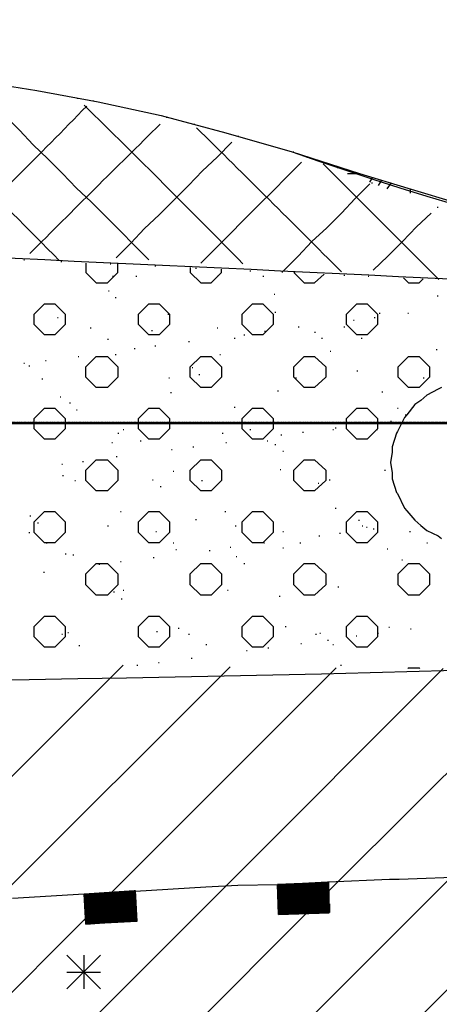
# Model space of a CAD drawing. Header units: millimetres. Extents: x -93479 to 1057970, y -66333 to 172656.
# Tile 131 of 145: x 223307 to 225367, y 47127 to 51960. Entities that reach past the tile are written whole.
import ezdxf

# ---------------------------------------------------------------- set-up
doc = ezdxf.new("R2010")
doc.units = ezdxf.units.MM
doc.linetypes.add('01 Штриховая _4 мм_', pattern=[6, 3.5, -2.5])
doc.layers.add('PDF _Геометрия', color=7, linetype='Continuous')
doc.layers.add('РАЗМЕРЫ', color=7, linetype='Continuous', lineweight=9)

# ---------------------------------------------------------------- blocks, each defined once
blk = doc.blocks.new('геология3')
at = {"layer": 'PDF _Геометрия', "color": 7, "lineweight": 25}
for points in [[(63.3094, -9.7348), (63.9661, -9.7665), (64.6844, -9.8032), (64.7861, -9.8098), (64.8944, -9.8215), (65.0078, -9.8398), (65.1261, -9.8615), (65.2478, -9.8882), (65.3728, -9.9215), (65.5011, -9.9582), (65.6311, -9.9998), (65.7244, -10.0282), (65.8228, -10.0582)], [(65.2244, -10.1665), (65.1961, -10.1382), (65.1694, -10.1115), (65.1411, -10.0832), (65.1128, -10.0548), (65.0844, -10.0282), (65.0578, -9.9998), (65.0294, -9.9715), (65.0011, -9.9448), (64.9744, -9.9165), (64.9461, -9.8882), (64.9178, -9.8598), (64.8911, -9.8332)], [(65.0861, -9.8548), (65.0878, -9.8548)], [(65.1161, -9.8598), (65.1178, -9.8598)], [(65.2578, -9.8915), (65.2594, -9.8915)], [(65.3111, -9.9048), (65.3128, -9.9048)], [(65.1611, -10.1632), (65.1894, -10.1348), (65.2161, -10.1065), (65.2444, -10.0798), (65.2728, -10.0515), (65.3011, -10.0232), (65.3278, -9.9948), (65.3561, -9.9682), (65.3844, -9.9398)], [(65.3961, -9.9282), (65.3978, -9.9282)], [(65.5028, -9.9582), (65.5044, -9.9582)], [(65.3244, -10.1732), (65.3528, -10.1448), (65.3794, -10.1182), (65.4078, -10.0898), (65.4361, -10.0615), (65.4644, -10.0332), (65.4911, -10.0065), (65.5194, -9.9782)], [(65.5294, -9.9682), (65.5311, -9.9682)], [(65.7844, -10.2048), (65.7561, -10.1765), (65.7278, -10.1482), (65.7011, -10.1215), (65.6728, -10.0932), (65.6444, -10.0648), (65.6161, -10.0365), (65.5894, -10.0098), (65.5611, -9.9815)], [(65.5878, -9.9882), (65.5944, -9.9882)], [(65.6078, -9.9998), (65.6278, -9.9998)], [(65.6128, -10.0015), (65.6128, -9.9998)], [(65.4844, -10.1882), (65.5128, -10.1598), (65.5394, -10.1315), (65.5678, -10.1048), (65.5961, -10.0765), (65.6228, -10.0482), (65.6511, -10.0198)], [(65.6511, -10.0165), (65.6561, -10.0082)], [(65.6544, -10.0182), (65.6561, -10.0182)], [(65.6678, -10.0232), (65.6744, -10.0132)], [(65.6844, -10.0298), (65.6928, -10.0182)], [(65.7294, -10.0382), (65.7294, -10.0298)], [(65.6578, -10.1865), (65.6861, -10.1598), (65.7144, -10.1315), (65.7411, -10.1032), (65.7694, -10.0765)], [(65.7811, -10.0648), (65.7828, -10.0648)], [(64.9828, -10.1665), (64.9844, -10.1665)], [(65.0544, -10.1698), (65.0561, -10.1698)], [(65.1028, -10.1732), (65.1028, -10.1915), (65.1228, -10.2115), (65.1444, -10.2115), (65.1644, -10.1915), (65.1644, -10.1748)], [(65.1494, -10.1748), (65.1511, -10.1748)], [(65.2361, -10.1782), (65.2378, -10.1782)], [(65.3044, -10.1815), (65.3044, -10.1915), (65.3244, -10.2115), (65.3444, -10.2115), (65.3644, -10.1915), (65.3644, -10.1848)], [(65.3144, -10.1832), (65.3161, -10.1832)], [(65.4194, -10.1882), (65.4211, -10.1882)], [(65.4811, -10.1898), (65.4828, -10.1898)], [(65.5061, -10.1915), (65.5044, -10.1915), (65.5244, -10.2115), (65.5444, -10.2115), (65.5628, -10.1948)], [(65.1544, -10.1982), (65.1561, -10.1982)], [(65.1994, -10.1982), (65.2011, -10.1982)], [(65.3561, -10.1982), (65.3578, -10.1982)], [(65.4444, -10.1982), (65.4461, -10.1982)], [(65.6011, -10.1965), (65.6028, -10.1965)], [(65.6478, -10.1982), (65.6494, -10.1982)], [(65.7161, -10.2015), (65.7261, -10.2115), (65.7461, -10.2115), (65.7544, -10.2032)], [(65.1461, -10.2265), (65.1478, -10.2265)], [(65.1594, -10.2398), (65.1611, -10.2398)], [(65.4661, -10.2332), (65.4678, -10.2332)], [(65.7811, -10.2365), (65.7828, -10.2365)], [(65.4678, -10.2682), (65.4694, -10.2682)], [(65.6694, -10.2698), (65.6711, -10.2698)], [(65.7244, -10.2698), (65.7261, -10.2698)], [(65.0478, -10.2782), (65.0494, -10.2782)], [(65.2611, -10.2715), (65.2628, -10.2715)], [(65.6194, -10.2832), (65.6211, -10.2832)], [(65.6594, -10.2782), (65.6611, -10.2782)], [(65.1111, -10.2982), (65.1128, -10.2982)], [(65.2294, -10.3032), (65.2311, -10.3032)], [(65.3561, -10.2982), (65.3578, -10.2982)], [(65.4478, -10.3048), (65.4494, -10.3048)], [(65.5128, -10.2965), (65.5144, -10.2965)], [(65.5444, -10.3065), (65.5461, -10.3065)], [(65.6011, -10.2965), (65.6028, -10.2965)], [(65.1444, -10.3198), (65.1461, -10.3198)], [(65.3011, -10.3248), (65.3028, -10.3248)], [(65.3894, -10.3182), (65.3911, -10.3182)], [(65.4078, -10.3115), (65.4094, -10.3115)], [(65.5578, -10.3182), (65.5594, -10.3182)], [(65.6344, -10.3182), (65.6361, -10.3182)], [(65.1961, -10.3382), (65.1978, -10.3382)], [(65.2361, -10.3332), (65.2378, -10.3332)], [(65.5744, -10.3432), (65.5761, -10.3432)], [(65.7794, -10.3398), (65.7811, -10.3398)], [(65.0244, -10.3615), (65.0261, -10.3615)], [(65.0878, -10.3532), (65.0894, -10.3532)], [(65.1594, -10.3498), (65.1611, -10.3498)], [(65.3611, -10.3498), (65.3628, -10.3498)], [(64.9828, -10.3665), (64.9844, -10.3665)], [(64.9928, -10.3715), (64.9944, -10.3715)], [(65.3078, -10.3748), (65.3094, -10.3748)], [(65.6261, -10.3815), (65.6278, -10.3815)], [(65.0178, -10.3965), (65.0194, -10.3965)], [(65.2628, -10.3948), (65.2644, -10.3948)], [(65.3211, -10.3882), (65.3228, -10.3882)], [(65.5078, -10.3948), (65.5094, -10.3948)], [(65.7894, -10.4132), (65.7828, -10.4165), (65.7611, -10.4282), (65.7494, -10.4382), (65.7378, -10.4465), (65.7228, -10.4665), (65.7178, -10.4715), (65.7044, -10.4982), (65.7028, -10.5015), (65.6944, -10.5282), (65.6944, -10.5382), (65.6911, -10.5582), (65.6944, -10.5782), (65.6944, -10.5898), (65.7028, -10.6165), (65.7044, -10.6182), (65.7178, -10.6465), (65.7228, -10.6515), (65.7378, -10.6698), (65.7494, -10.6798), (65.7611, -10.6898), (65.7828, -10.6998), (65.7894, -10.7048)], [(65.7544, -10.3948), (65.7561, -10.3948)], [(65.4728, -10.4198), (65.4744, -10.4198)], [(65.6744, -10.4215), (65.6761, -10.4215)], [(65.0528, -10.4315), (65.0544, -10.4315)], [(65.2661, -10.4232), (65.2678, -10.4232)], [(65.0711, -10.4432), (65.0728, -10.4432)], [(65.0844, -10.4565), (65.0861, -10.4565)], [(65.3894, -10.4515), (65.3911, -10.4515)], [(65.7044, -10.4532), (65.7061, -10.4532)], [(65.6911, -10.4782), (65.6928, -10.4782)], [(65.7194, -10.4665), (65.7211, -10.4665)], [(65.1744, -10.4948), (65.1761, -10.4948)], [(65.4194, -10.4948), (65.4211, -10.4948)], [(65.5794, -10.4948), (65.5811, -10.4948)], [(65.5844, -10.4915), (65.5861, -10.4915)], [(65.6644, -10.4948), (65.6661, -10.4948)], [(65.1644, -10.5015), (65.1661, -10.5015)], [(65.2078, -10.5165), (65.2094, -10.5165)], [(65.3661, -10.5015), (65.3678, -10.5015)], [(65.4528, -10.5165), (65.4544, -10.5165)], [(65.4794, -10.5048), (65.4811, -10.5048)], [(65.5211, -10.4998), (65.5228, -10.4998)], [(65.6978, -10.5148), (65.6994, -10.5148)], [(65.1528, -10.5198), (65.1544, -10.5198)], [(65.2678, -10.5332), (65.2694, -10.5332)], [(65.3094, -10.5282), (65.3111, -10.5282)], [(65.3728, -10.5198), (65.3744, -10.5198)], [(65.4678, -10.5232), (65.4694, -10.5232)], [(65.4828, -10.5365), (65.4844, -10.5365)], [(65.1611, -10.5465), (65.1628, -10.5465)], [(65.0561, -10.5615), (65.0578, -10.5615)], [(65.0961, -10.5565), (65.0978, -10.5565)], [(65.4778, -10.5715), (65.4794, -10.5715)], [(65.6794, -10.5732), (65.6811, -10.5732)], [(65.0578, -10.5832), (65.0594, -10.5832)], [(65.0811, -10.5932), (65.0828, -10.5932)], [(65.2311, -10.5915), (65.2328, -10.5915)], [(65.2711, -10.5748), (65.2728, -10.5748)], [(65.3261, -10.5932), (65.3278, -10.5932)], [(65.5728, -10.5915), (65.5744, -10.5915)], [(65.2461, -10.6048), (65.2478, -10.6048)], [(65.5511, -10.5982), (65.5528, -10.5982)], [(65.5844, -10.6465), (65.5861, -10.6465)], [(64.9944, -10.6615), (64.9961, -10.6615)], [(65.1694, -10.6532), (65.1711, -10.6532)], [(65.3144, -10.6682), (65.3161, -10.6682)], [(65.3711, -10.6532), (65.3728, -10.6532)], [(65.0094, -10.6748), (65.0111, -10.6748)], [(65.1444, -10.6808), (65.1461, -10.6808)], [(65.3911, -10.6808), (65.3928, -10.6808)], [(65.6294, -10.6698), (65.6311, -10.6698)], [(65.6361, -10.6808), (65.6378, -10.6808)], [(65.6444, -10.6832), (65.6461, -10.6832)], [(65.6578, -10.6865), (65.6594, -10.6865)], [(64.9928, -10.6932), (64.9944, -10.6932)], [(65.2378, -10.6915), (65.2394, -10.6915)], [(65.4828, -10.6915), (65.4844, -10.6915)], [(65.5528, -10.6998), (65.5544, -10.6998)], [(65.5928, -10.6948), (65.5944, -10.6948)], [(65.7278, -10.6915), (65.7294, -10.6915)], [(65.0261, -10.7132), (65.0278, -10.7132)], [(65.2711, -10.7132), (65.2728, -10.7132)], [(65.2761, -10.7265), (65.2778, -10.7265)], [(65.3811, -10.7215), (65.3828, -10.7215)], [(65.4461, -10.7132), (65.4478, -10.7132)], [(65.4828, -10.7232), (65.4844, -10.7232)], [(65.5161, -10.7132), (65.5178, -10.7132)], [(65.6844, -10.7248), (65.6861, -10.7248)], [(65.7611, -10.7132), (65.7628, -10.7132)], [(65.0628, -10.7348), (65.0644, -10.7348)], [(65.0778, -10.7365), (65.0794, -10.7365)], [(65.2328, -10.7415), (65.2344, -10.7415)], [(65.3411, -10.7282), (65.3428, -10.7282)], [(65.3928, -10.7398), (65.3944, -10.7398)], [(65.1278, -10.7548), (65.1294, -10.7548)], [(65.1694, -10.7498), (65.1711, -10.7498)], [(65.4078, -10.7532), (65.4094, -10.7532)], [(65.7128, -10.7465), (65.7144, -10.7465)], [(65.0211, -10.7698), (65.0228, -10.7698)], [(65.5894, -10.7982), (65.5911, -10.7982)], [(65.1561, -10.8082), (65.1578, -10.8082)], [(65.1711, -10.8215), (65.1728, -10.8215)], [(65.1744, -10.8048), (65.1761, -10.8048)], [(65.3761, -10.8048), (65.3778, -10.8048)], [(65.4761, -10.8165), (65.4778, -10.8165)], [(65.2811, -10.8782), (65.2828, -10.8782)], [(65.4878, -10.8748), (65.4894, -10.8748)], [(65.6878, -10.8765), (65.6894, -10.8765)], [(65.0561, -10.8898), (65.0578, -10.8898)], [(65.0678, -10.8865), (65.0694, -10.8865)], [(65.2394, -10.8848), (65.2411, -10.8848)], [(65.3011, -10.8898), (65.3028, -10.8898)], [(65.5461, -10.8898), (65.5478, -10.8898)], [(65.5544, -10.8882), (65.5561, -10.8882)], [(65.6244, -10.8932), (65.6261, -10.8932)], [(65.6661, -10.8882), (65.6678, -10.8882)], [(65.7294, -10.8798), (65.7311, -10.8798)], [(65.0894, -10.9115), (65.0911, -10.9115)], [(65.3344, -10.9098), (65.3361, -10.9098)], [(65.4544, -10.9165), (65.4561, -10.9165)], [(65.5178, -10.9082), (65.5194, -10.9082)], [(65.5694, -10.9015), (65.5711, -10.9015)], [(65.5794, -10.9098), (65.5811, -10.9098)], [(65.4128, -10.9215), (65.4144, -10.9215)], [(59.9844, -16.1398), (64.0294, -12.0948), (64.7061, -11.4182), (65.1744, -10.9498)], [(61.6478, -14.6848), (64.1511, -12.1815), (64.9311, -11.4015), (65.3811, -10.9532)], [(61.7794, -14.7615), (64.2811, -12.2615), (65.1528, -11.3882), (65.5861, -10.9548)], [(65.2011, -10.9498), (65.2028, -10.9498)], [(65.2428, -10.9448), (65.2444, -10.9448)], [(65.3061, -10.9365), (65.3078, -10.9365)], [(65.5944, -10.9498), (65.5961, -10.9498)], [(65.7244, -10.9565), (65.7261, -10.9548), (65.7461, -10.9548), (65.7478, -10.9565)], [(59.9844, -16.7665), (64.4178, -12.3315), (65.3728, -11.3765), (65.7928, -10.9565)], [(59.9844, -16.9748), (64.5594, -12.3998), (65.5911, -11.3665), (65.9994, -10.9598)], [(59.9844, -17.1832), (64.7044, -12.4632), (65.8094, -11.3582), (66.2078, -10.9615)], [(60.0711, -17.3065), (64.8528, -12.5232), (66.0261, -11.3515), (66.4144, -10.9615)], [(64.9611, -11.3998), (65.0994, -11.3915), (65.1961, -11.3848), (65.1978, -11.3848), (65.2011, -11.4448), (65.1028, -11.4498), (65.0994, -11.3915), (65.1961, -11.3865), (65.1978, -11.3865), (65.1961, -11.3865), (65.0994, -11.3932), (65.1961, -11.3865), (65.1978, -11.3865), (65.3344, -11.3782), (65.3961, -11.3748), (65.4728, -11.3732), (65.5694, -11.3682), (65.5711, -11.3682), (65.5728, -11.4265), (65.4761, -11.4315), (65.4744, -11.4315), (65.4728, -11.3732), (65.5694, -11.3682), (65.5711, -11.3682), (65.6894, -11.3632), (65.7078, -11.3632), (65.8461, -11.3582)], [(65.5711, -11.3715), (65.5694, -11.3715), (65.4728, -11.3765), (65.5694, -11.3715), (65.5711, -11.3715), (65.5694, -11.3715), (65.4728, -11.3748), (65.5694, -11.3698), (65.5711, -11.3698)], [(65.4728, -11.3765), (65.5711, -11.3732), (65.4728, -11.3782)], [(65.5711, -11.3732), (65.5728, -11.3732)], [(65.0994, -11.3932), (65.1961, -11.3882), (65.1978, -11.3882), (65.1961, -11.3882), (65.0994, -11.3948), (65.1961, -11.3898), (65.1978, -11.3898), (65.1961, -11.3898), (65.0994, -11.3948)], [(65.0994, -11.3998), (65.1978, -11.3932), (65.1961, -11.3932), (65.0994, -11.3982), (65.1961, -11.3915), (65.1978, -11.3915), (65.1961, -11.3915), (65.0994, -11.3982), (65.1961, -11.3915), (65.1978, -11.3915), (65.1961, -11.3915), (65.0994, -11.3965), (65.1961, -11.3898), (65.1978, -11.3898)], [(65.4728, -11.3782), (65.5711, -11.3748), (65.4728, -11.3782)], [(65.5728, -11.3748), (65.5711, -11.3748), (65.4728, -11.3798), (65.5711, -11.3765), (65.4728, -11.3815)], [(65.4728, -11.3815), (65.5711, -11.3782), (65.4728, -11.3815)], [(65.4728, -11.3832), (65.5711, -11.3798), (65.4728, -11.3832)], [(65.5728, -11.3798), (65.5711, -11.3798), (65.4728, -11.3848), (65.5711, -11.3815), (65.4728, -11.3865), (65.5711, -11.3815), (65.5728, -11.3815)], [(65.4728, -11.3865), (65.5711, -11.3832), (65.4728, -11.3882), (65.5711, -11.3848), (65.4728, -11.3898), (65.5711, -11.3848), (65.5728, -11.3848)], [(65.4728, -11.3898), (65.5711, -11.3865), (65.4728, -11.3915)], [(65.4728, -11.3915), (65.5711, -11.3882), (65.4728, -11.3915)], [(65.4728, -11.3932), (65.5711, -11.3898), (65.4728, -11.3932)], [(65.5728, -11.3898), (65.5711, -11.3898), (65.4728, -11.3948), (65.5711, -11.3915), (65.4728, -11.3965), (65.5711, -11.3915), (65.5728, -11.3915)], [(65.5711, -11.3765), (65.5728, -11.3765)], [(65.5711, -11.3782), (65.5728, -11.3782)], [(65.5711, -11.3832), (65.5728, -11.3832)], [(65.5711, -11.3865), (65.5728, -11.3865)], [(65.5711, -11.3882), (65.5728, -11.3882)], [(65.0994, -11.3998), (65.1978, -11.3948), (65.0994, -11.3998)], [(65.1994, -11.3948), (65.1978, -11.3948), (65.0994, -11.4015), (65.1978, -11.3965), (65.0994, -11.4032), (65.1978, -11.3965), (65.1994, -11.3965)], [(65.0994, -11.4032), (65.1978, -11.3982), (65.0994, -11.4048)], [(65.0994, -11.4048), (65.1978, -11.3998), (65.0994, -11.4048)], [(65.1994, -11.3998), (65.1978, -11.3998), (65.0994, -11.4065), (65.1978, -11.4015), (65.0994, -11.4082), (65.1978, -11.4015), (65.0994, -11.4082), (65.1978, -11.4032), (65.0994, -11.4098)], [(65.0994, -11.4098), (65.1978, -11.4048), (65.0994, -11.4098)], [(65.1994, -11.4048), (65.1978, -11.4048), (65.0994, -11.4115), (65.1978, -11.4065), (65.1011, -11.4132), (65.1978, -11.4065), (65.1994, -11.4065)], [(65.1011, -11.4132), (65.1978, -11.4082), (65.1011, -11.4148), (65.1978, -11.4098), (65.1994, -11.4098), (65.1978, -11.4098), (65.1011, -11.4148)], [(65.1011, -11.4198), (65.1978, -11.4148), (65.1994, -11.4148), (65.1978, -11.4148), (65.1011, -11.4198), (65.1978, -11.4132), (65.1994, -11.4132), (65.1978, -11.4132), (65.1011, -11.4182), (65.1978, -11.4115), (65.1994, -11.4115), (65.1978, -11.4115), (65.1011, -11.4182), (65.1978, -11.4115), (65.1994, -11.4115), (65.1978, -11.4115), (65.1011, -11.4165), (65.1978, -11.4098), (65.1994, -11.4098)], [(65.1978, -11.3932), (65.1994, -11.3932)], [(65.1978, -11.3982), (65.1994, -11.3982)], [(65.1978, -11.4015), (65.1994, -11.4015)], [(65.1978, -11.4032), (65.1994, -11.4032)], [(65.1978, -11.4082), (65.1994, -11.4082)], [(65.4728, -11.3965), (65.5711, -11.3932), (65.4728, -11.3982)], [(65.4744, -11.3982), (65.5711, -11.3948), (65.5728, -11.3948), (65.5711, -11.3948), (65.4744, -11.3998), (65.5711, -11.3948), (65.5728, -11.3948)], [(65.4744, -11.3998), (65.5711, -11.3965), (65.5728, -11.3965), (65.5711, -11.3965), (65.4744, -11.4015), (65.5711, -11.3982), (65.5728, -11.3982), (65.5711, -11.3982), (65.4744, -11.4015)], [(65.4744, -11.4065), (65.5711, -11.4032), (65.5728, -11.4032), (65.5711, -11.4032), (65.4744, -11.4065), (65.5711, -11.4015), (65.5728, -11.4015), (65.5711, -11.4015), (65.4744, -11.4048), (65.5711, -11.3998), (65.5728, -11.3998)], [(65.5728, -11.4048), (65.5711, -11.4048), (65.4744, -11.4098), (65.5711, -11.4048), (65.5728, -11.4048), (65.5711, -11.4048), (65.4744, -11.4082), (65.5711, -11.4032), (65.5728, -11.4032)], [(65.4744, -11.4098), (65.5711, -11.4065), (65.5728, -11.4065), (65.5711, -11.4065), (65.4744, -11.4115), (65.5711, -11.4082), (65.5728, -11.4082), (65.5711, -11.4082), (65.4744, -11.4115), (65.5711, -11.4082), (65.5728, -11.4082), (65.5711, -11.4082), (65.4744, -11.4132), (65.5711, -11.4098), (65.5728, -11.4098), (65.5711, -11.4098), (65.4744, -11.4148), (65.5711, -11.4098), (65.5728, -11.4098)], [(65.5711, -11.3932), (65.5728, -11.3932)], [(65.1994, -11.4165), (65.1978, -11.4165), (65.1011, -11.4232), (65.1978, -11.4165), (65.1994, -11.4165), (65.1978, -11.4165), (65.1011, -11.4215), (65.1978, -11.4148), (65.1994, -11.4148)], [(65.1011, -11.4232), (65.1978, -11.4182), (65.1994, -11.4182), (65.1978, -11.4182), (65.1011, -11.4248), (65.1978, -11.4198), (65.1994, -11.4198), (65.1978, -11.4198), (65.1011, -11.4265), (65.1978, -11.4198), (65.1994, -11.4198), (65.1994, -11.4215), (65.1011, -11.4265)], [(65.1011, -11.4282), (65.1994, -11.4215), (65.1011, -11.4282)], [(65.2011, -11.4215), (65.1994, -11.4215), (65.1011, -11.4282), (65.1994, -11.4232), (65.1011, -11.4298)], [(65.1011, -11.4298), (65.1994, -11.4248), (65.1011, -11.4298)], [(65.2011, -11.4248), (65.1994, -11.4248), (65.1011, -11.4315), (65.1994, -11.4265), (65.1011, -11.4332)], [(65.1011, -11.4332), (65.1994, -11.4282), (65.1011, -11.4332)], [(65.2011, -11.4282), (65.1994, -11.4282), (65.1011, -11.4348), (65.1994, -11.4298), (65.1011, -11.4365), (65.1994, -11.4298), (65.2011, -11.4298)], [(65.1011, -11.4365), (65.1994, -11.4315), (65.1994, -11.4298)], [(65.1994, -11.4232), (65.2011, -11.4232)], [(65.1994, -11.4265), (65.2011, -11.4265)], [(65.4744, -11.4148), (65.5711, -11.4115), (65.5728, -11.4115), (65.4744, -11.4165)], [(65.4744, -11.4165), (65.5728, -11.4132), (65.4744, -11.4165)], [(65.5744, -11.4132), (65.5728, -11.4132), (65.4744, -11.4182), (65.5728, -11.4148), (65.4744, -11.4198), (65.5728, -11.4148), (65.5744, -11.4148)], [(65.4744, -11.4198), (65.5728, -11.4165), (65.4744, -11.4215), (65.5728, -11.4182), (65.5728, -11.4165), (65.5744, -11.4165)], [(65.4744, -11.4215), (65.5728, -11.4182), (65.4744, -11.4215)], [(65.5744, -11.4182), (65.5728, -11.4182), (65.4744, -11.4232), (65.5728, -11.4198), (65.4744, -11.4248), (65.5728, -11.4198), (65.5744, -11.4198)], [(65.4744, -11.4248), (65.5728, -11.4215), (65.4744, -11.4265)], [(65.4744, -11.4265), (65.5728, -11.4232), (65.4744, -11.4265)], [(65.5744, -11.4232), (65.5728, -11.4232), (65.4744, -11.4282), (65.5728, -11.4248), (65.4744, -11.4298), (65.5728, -11.4248), (65.5744, -11.4248)], [(65.4744, -11.4298), (65.5728, -11.4265), (65.4744, -11.4315), (65.5728, -11.4282), (65.5728, -11.4265), (65.5744, -11.4265)], [(65.5728, -11.4115), (65.5744, -11.4115)], [(65.5728, -11.4215), (65.5744, -11.4215)], [(65.1011, -11.4382), (65.1994, -11.4315), (65.1011, -11.4382)], [(65.2011, -11.4315), (65.1994, -11.4315), (65.1011, -11.4382), (65.1994, -11.4332), (65.1011, -11.4398)], [(65.1028, -11.4398), (65.1994, -11.4348), (65.1028, -11.4415), (65.1994, -11.4348), (65.2011, -11.4348)], [(65.1028, -11.4415), (65.1994, -11.4365), (65.2011, -11.4365), (65.1994, -11.4365), (65.1028, -11.4432), (65.1994, -11.4382), (65.2011, -11.4382), (65.1994, -11.4382), (65.1028, -11.4432)], [(65.1028, -11.4465), (65.1994, -11.4398), (65.2011, -11.4398), (65.1994, -11.4398), (65.1028, -11.4465), (65.1994, -11.4398), (65.2011, -11.4398), (65.1994, -11.4398), (65.1028, -11.4448), (65.1994, -11.4382), (65.2011, -11.4382)], [(65.2011, -11.4448), (65.1994, -11.4448), (65.1028, -11.4498), (65.1994, -11.4432), (65.2011, -11.4432), (65.1994, -11.4432), (65.1028, -11.4482), (65.1994, -11.4415), (65.2011, -11.4415)], [(65.1994, -11.4332), (65.2011, -11.4332)], [(65.1311, -11.5098), (65.0661, -11.5748)], [(65.0661, -11.5098), (65.1311, -11.5748)], [(65.0994, -11.5748), (65.0994, -11.5098)], [(65.1311, -11.5432), (65.0661, -11.5432)]]:
    blk.add_lwpolyline(points, dxfattribs=at)
for points in [[(65.0028, -10.2915), (65.0028, -10.2715), (65.0228, -10.2515), (65.0428, -10.2515), (65.0628, -10.2715), (65.0628, -10.2915), (65.0428, -10.3115), (65.0228, -10.3115)], [(65.2044, -10.2915), (65.2044, -10.2715), (65.2244, -10.2515), (65.2444, -10.2515), (65.2644, -10.2715), (65.2644, -10.2915), (65.2444, -10.3115), (65.2244, -10.3115)], [(65.4044, -10.2915), (65.4044, -10.2715), (65.4244, -10.2515), (65.4444, -10.2515), (65.4644, -10.2715), (65.4644, -10.2915), (65.4444, -10.3115), (65.4244, -10.3115)], [(65.6061, -10.2915), (65.6061, -10.2715), (65.6261, -10.2515), (65.6461, -10.2515), (65.6661, -10.2715), (65.6661, -10.2915), (65.6461, -10.3115), (65.6261, -10.3115)], [(65.1028, -10.3932), (65.1028, -10.3732), (65.1228, -10.3532), (65.1444, -10.3532), (65.1644, -10.3732), (65.1644, -10.3932), (65.1444, -10.4132), (65.1228, -10.4132)], [(65.3044, -10.3932), (65.3044, -10.3732), (65.3244, -10.3532), (65.3444, -10.3532), (65.3644, -10.3732), (65.3644, -10.3932), (65.3444, -10.4132), (65.3244, -10.4132)], [(65.5044, -10.3932), (65.5044, -10.3732), (65.5244, -10.3532), (65.5444, -10.3532), (65.5661, -10.3732), (65.5661, -10.3932), (65.5444, -10.4132), (65.5244, -10.4132)], [(65.7061, -10.3932), (65.7061, -10.3732), (65.7261, -10.3532), (65.7461, -10.3532), (65.7661, -10.3732), (65.7661, -10.3932), (65.7461, -10.4132), (65.7261, -10.4132)], [(65.0028, -10.4932), (65.0028, -10.4732), (65.0228, -10.4532), (65.0428, -10.4532), (65.0628, -10.4732), (65.0628, -10.4932), (65.0428, -10.5132), (65.0228, -10.5132)], [(65.2044, -10.4932), (65.2044, -10.4732), (65.2244, -10.4532), (65.2444, -10.4532), (65.2644, -10.4732), (65.2644, -10.4932), (65.2444, -10.5132), (65.2244, -10.5132)], [(65.4044, -10.4932), (65.4044, -10.4732), (65.4244, -10.4532), (65.4444, -10.4532), (65.4644, -10.4732), (65.4644, -10.4932), (65.4444, -10.5132), (65.4244, -10.5132)], [(65.6061, -10.4932), (65.6061, -10.4732), (65.6261, -10.4532), (65.6461, -10.4532), (65.6661, -10.4732), (65.6661, -10.4932), (65.6461, -10.5132), (65.6261, -10.5132)], [(65.1028, -10.5932), (65.1028, -10.5732), (65.1228, -10.5532), (65.1444, -10.5532), (65.1644, -10.5732), (65.1644, -10.5932), (65.1444, -10.6132), (65.1228, -10.6132)], [(65.3044, -10.5932), (65.3044, -10.5732), (65.3244, -10.5532), (65.3444, -10.5532), (65.3644, -10.5732), (65.3644, -10.5932), (65.3444, -10.6132), (65.3244, -10.6132)], [(65.5044, -10.5932), (65.5044, -10.5732), (65.5244, -10.5532), (65.5444, -10.5532), (65.5661, -10.5732), (65.5661, -10.5932), (65.5444, -10.6132), (65.5244, -10.6132)], [(65.0028, -10.6932), (65.0028, -10.6732), (65.0228, -10.6532), (65.0428, -10.6532), (65.0628, -10.6732), (65.0628, -10.6932), (65.0428, -10.7132), (65.0228, -10.7132)], [(65.2044, -10.6932), (65.2044, -10.6732), (65.2244, -10.6532), (65.2444, -10.6532), (65.2644, -10.6732), (65.2644, -10.6932), (65.2444, -10.7132), (65.2244, -10.7132)], [(65.4044, -10.6932), (65.4044, -10.6732), (65.4244, -10.6532), (65.4444, -10.6532), (65.4644, -10.6732), (65.4644, -10.6932), (65.4444, -10.7132), (65.4244, -10.7132)], [(65.6061, -10.6932), (65.6061, -10.6732), (65.6261, -10.6532), (65.6461, -10.6532), (65.6661, -10.6732), (65.6661, -10.6932), (65.6461, -10.7132), (65.6261, -10.7132)], [(65.1028, -10.7948), (65.1028, -10.7732), (65.1228, -10.7532), (65.1444, -10.7532), (65.1644, -10.7732), (65.1644, -10.7948), (65.1444, -10.8148), (65.1228, -10.8148)], [(65.3044, -10.7948), (65.3044, -10.7732), (65.3244, -10.7532), (65.3444, -10.7532), (65.3644, -10.7732), (65.3644, -10.7948), (65.3444, -10.8148), (65.3244, -10.8148)], [(65.5044, -10.7948), (65.5044, -10.7732), (65.5244, -10.7532), (65.5444, -10.7532), (65.5661, -10.7732), (65.5661, -10.7948), (65.5444, -10.8148), (65.5244, -10.8148)], [(65.7061, -10.7948), (65.7061, -10.7732), (65.7261, -10.7532), (65.7461, -10.7532), (65.7661, -10.7732), (65.7661, -10.7948), (65.7461, -10.8148), (65.7261, -10.8148)], [(65.0028, -10.8948), (65.0028, -10.8748), (65.0228, -10.8548), (65.0428, -10.8548), (65.0628, -10.8748), (65.0628, -10.8948), (65.0428, -10.9148), (65.0228, -10.9148)], [(65.2044, -10.8948), (65.2044, -10.8748), (65.2244, -10.8548), (65.2444, -10.8548), (65.2644, -10.8748), (65.2644, -10.8948), (65.2444, -10.9148), (65.2244, -10.9148)], [(65.4044, -10.8948), (65.4044, -10.8748), (65.4244, -10.8548), (65.4444, -10.8548), (65.4644, -10.8748), (65.4644, -10.8948), (65.4444, -10.9148), (65.4244, -10.9148)], [(65.6061, -10.8948), (65.6061, -10.8748), (65.6261, -10.8548), (65.6461, -10.8548), (65.6661, -10.8748), (65.6661, -10.8948), (65.6461, -10.9148), (65.6261, -10.9148)], [(65.5711, -11.3698), (65.5694, -11.3698), (65.4728, -11.3732), (65.5694, -11.3698)], [(65.4728, -11.3832), (65.5711, -11.3782)], [(65.4728, -11.3932), (65.5711, -11.3882)], [(65.5728, -11.3982), (65.5711, -11.3982), (65.4744, -11.4032), (65.5711, -11.3982)], [(65.5728, -11.3998), (65.5711, -11.3998), (65.4744, -11.4032), (65.5711, -11.3998)], [(65.2011, -11.4415), (65.1994, -11.4415), (65.1028, -11.4482), (65.1994, -11.4415)]]:
    blk.add_lwpolyline(points, close=True, dxfattribs=at)
for centre, radius, start, end in [((45.3569, -29.5007), 27.5972, 44.46905, 45.53095), ((53.8269, 1.1293), 15.7532, 314.28416, 315.71584), ((51.2669, -24.0073), 19.7801, 44.37186, 45.62814), ((85.9953, -31.044), 29.6208, 134.46656, 135.15273), ((37.4836, -38.1907), 39.6782, 44.88598, 45.45608), ((53.0276, -270.7277), 260.8366, 87.051179, 88.653323), ((67.5854, -4.0518), 6.2634, 250.56219, 282.43753), ((64.2379, 42.6629), 53.6454, 264.56607, 277.44911)]:
    blk.add_arc(centre, radius, start, end, dxfattribs=at)

msp = doc.modelspace()

# ---------------------------------------------------------------- linework, layer by layer
at = {"layer": 'PDF _Геометрия', "color": 7, "linetype": '01 Штриховая _4 мм_', "lineweight": 25}
msp.add_lwpolyline([(211726.3, 55233.6), (237905.8, 55233.6), (237905.8, 49983.4), (211726.3, 49983.4)], close=True, dxfattribs=at)
at = {"layer": 'РАЗМЕРЫ', "color": 7, "lineweight": 50}
msp.add_lwpolyline([(237589.1, 49979.2), (219404.9, 49979.2), (219404.9, 35533.9), (237589.1, 35533.9)], close=True, dxfattribs=at)

# ---------------------------------------------------------------- block references
at = {"color": 7, "xscale": 2541.29606099, "yscale": 2541.29606099, "zscale": 2541.29606099}
msp.add_blockref('геология3', (58186.8, 76618), dxfattribs=at)

doc.saveas('drawing.dxf')
